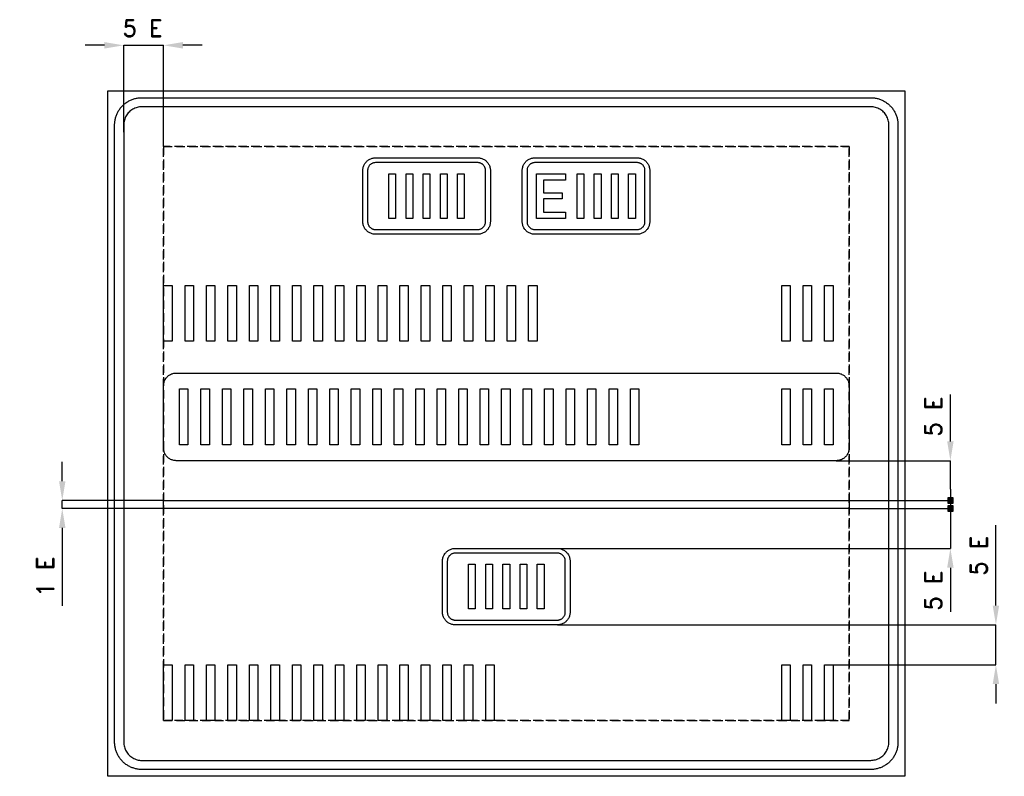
# Model space of a CAD drawing. Header units: millimetres. Extents: x 439 to 4763, y 469 to 3791.
import ezdxf

# ---------------------------------------------------------------- set-up
doc = ezdxf.new("R2010")
doc.units = ezdxf.units.MM
doc.header["$LTSCALE"] = 5
doc.linetypes.add('ČÁRKOVANÁX2', pattern=[1.5, 1, -0.5])
doc.layers.add('Kóty', color=2, linetype='Continuous')
doc.layers.add('Značka', color=7, linetype='Continuous')
doc.styles.get("Standard").update_dxf_attribs({"font": 'romand.shx', "height": 75})
doc.dimstyles.get("Standard").update_dxf_attribs({"dimtxt": 75, "dimasz": 85, "dimexe": 0.18, "dimexo": 0.0625, "dimgap": 37.5, "dimtad": 1, "dimdec": 0, "dimzin": 0, "dimdsep": 46, "dimtxsty": 'Standard', "dimcen": 0.09, "dimadec": 0, "dimazin": 0, "dimtfac": 1, "dimtdec": 0, "dimtofl": 0, "dimtmove": 0, "dimatfit": 3, "dimfxl": 1, "dimtolj": 1, "dimtzin": 0, "dimarcsym": 0})

# ---------------------------------------------------------------- blocks, each defined once
blk = doc.blocks.new('*D0')
at = {"layer": 'Defpoints', "color": 0, "transparency": 16777216}
for p in [(2800, 1133.7), (4726, 1133.7), (4004, 958.7)]:
    blk.add_point(p, dxfattribs=at)
at = {"layer": 'Kóty', "color": 0, "lineweight": -2, "transparency": 16777216}
for p, q in [((4726, 1218.7), (4726, 1571.6)), ((2800.1, 1133.7), (4726.2, 1133.7)), ((4004.1, 958.7), (4726.2, 958.7)), ((4726, 873.7), (4726, 788.7))]:
    blk.add_line(p, q, dxfattribs=at)
at = {"layer": 'Kóty', "color": 0, "transparency": 16777216}
for points in [[(4711.9, 1218.7), (4740.2, 1218.7), (4726, 1133.7)], [(4711.9, 873.7), (4740.2, 873.7), (4726, 958.7)]]:
    blk.add_solid(points, dxfattribs=at)
at = {"layer": 'Kóty', "color": 0, "transparency": 16777216, "insert": (4651, 1437.7), "char_height": 75, "attachment_point": 5, "rotation": 90}
blk.add_mtext('\\A1;5 E', dxfattribs=at)
blk = doc.blocks.new('*D1')
at = {"layer": 'Defpoints', "color": 0, "transparency": 16777216}
for p in [(626, 1644.7), (1071, 1679.7), (1071, 1644.7)]:
    blk.add_point(p, dxfattribs=at)
at = {"layer": 'Kóty', "color": 0, "lineweight": -2, "transparency": 16777216}
for p, q in [((626, 1764.7), (626, 1849.7)), ((1071, 1679.7), (625.8, 1679.7)), ((1071, 1644.7), (625.8, 1644.7)), ((626, 1559.7), (626, 1217.6))]:
    blk.add_line(p, q, dxfattribs=at)
at = {"layer": 'Kóty', "color": 0, "transparency": 16777216}
for points in [[(611.9, 1764.7), (640.2, 1764.7), (626, 1679.7)], [(611.9, 1559.7), (640.2, 1559.7), (626, 1644.7)]]:
    blk.add_solid(points, dxfattribs=at)
at = {"layer": 'Kóty', "color": 0, "transparency": 16777216, "insert": (551, 1346.2), "char_height": 75, "attachment_point": 5, "rotation": 90}
blk.add_mtext('\\A1;1 E', dxfattribs=at)

msp = doc.modelspace()

# ---------------------------------------------------------------- hatches: boundary and pattern name
at = {"layer": 'Kóty'}
h = msp.add_hatch(color=256, dxfattribs=at)
h.dxf.hatch_style = 1
h.paths.add_polyline_path([(4515.1, 1668.8), (4537.6, 1668.8), (4537.6, 1691.3), (4515.1, 1691.3)])
h = msp.add_hatch(color=256, dxfattribs=at)
h.dxf.hatch_style = 1
h.paths.add_polyline_path([(4515.1, 1633.6), (4537.6, 1633.6), (4537.6, 1656.1), (4515.1, 1656.1)])

# ---------------------------------------------------------------- linework, layer by layer
for p, q in [((811, 3678.7), (726, 3678.7)), ((896, 3297.1), (896, 3678.9)), ((1071, 3233.8), (1071, 3678.9)), ((1241, 3678.7), (1156, 3678.7)), ((4526, 1939.7), (4526, 2144.7)), ((4025.1, 1854.7), (4526.2, 1854.7)), ((4526, 1729.7), (4526, 1854.7)), ((4526, 1729.7), (4526.2, 1469.7)), ((4081.1, 1679.7), (4526.2, 1679.7)), ((4081.1, 1644.7), (4526.2, 1644.7)), ((2767.8, 1469.7), (4526.2, 1469.7)), ((4526, 1384.7), (4526, 1190.5))]:
    msp.add_line(p, q, dxfattribs=at)
for points in [[(896, 3678.7), (1071, 3678.7)], [(4515.1, 1691.3), (4537.6, 1668.8)], [(4537.6, 1691.3), (4515.1, 1668.8)], [(626, 1644.7), (626, 1679.7)], [(4515.1, 1656.1), (4537.6, 1633.6)], [(4537.6, 1656.1), (4515.1, 1633.6)], [(4726, 958.7), (4726.2, 1133.7)]]:
    msp.add_lwpolyline(points, dxfattribs=at)
for points in [[(4515.1, 1668.8), (4537.6, 1668.8), (4537.6, 1691.3), (4515.1, 1691.3)], [(4515.1, 1633.6), (4537.6, 1633.6), (4537.6, 1656.1), (4515.1, 1656.1)]]:
    msp.add_lwpolyline(points, close=True, dxfattribs=at)
for points in [[(811, 3692.9), (811, 3664.6), (896, 3678.7)], [(1156, 3692.9), (1156, 3664.6), (1071, 3678.7)], [(4511.9, 1939.7), (4540.2, 1939.7), (4526, 1854.7)], [(4511.9, 1384.7), (4540.2, 1384.7), (4526, 1469.7)]]:
    msp.add_solid(points, dxfattribs=at)
at = {"layer": 'Značka', "color": 3}
for points in [[(826, 468.7), (826, 3478.7), (4326, 3478.7), (4326, 468.7), (826, 468.7)], [(2709, 2918.7), (2709, 3114.7), (2835.5, 3114.7), (2835.5, 3086.5), (2738.8, 3086.5), (2738.8, 3030.6), (2821.2, 3030.6), (2821.2, 3004.3), (2738.8, 3004.3), (2738.8, 2946.6), (2835.3, 2946.6), (2835.3, 2918.7), (2709, 2918.7)], [(2887, 2918.7), (2887, 3114.7), (2916.7, 3114.7), (2916.7, 2918.7), (2887, 2918.7)], [(2962.4, 2918.7), (2962.4, 3114.7), (2992.1, 3114.7), (2992.1, 2918.7), (2962.4, 2918.7)], [(3037.9, 2918.7), (3037.9, 3114.7), (3067.6, 3114.7), (3067.6, 2918.7), (3037.9, 2918.7)], [(3113.3, 2918.7), (3113.3, 3114.7), (3143, 3114.7), (3143, 2918.7), (3113.3, 2918.7)], [(1071, 2379.7), (1071, 2624.7), (1108.2, 2624.7), (1108.2, 2379.7), (1071, 2379.7)], [(1165.3, 2379.7), (1165.3, 2624.7), (1202.5, 2624.7), (1202.5, 2379.7), (1165.3, 2379.7)], [(1259.6, 2379.7), (1259.6, 2624.7), (1296.8, 2624.7), (1296.8, 2379.7), (1259.6, 2379.7)], [(1353.9, 2379.7), (1353.9, 2624.7), (1391, 2624.7), (1391, 2379.7), (1353.9, 2379.7)], [(1448.2, 2379.7), (1448.2, 2624.7), (1485.3, 2624.7), (1485.3, 2379.7), (1448.2, 2379.7)], [(1542.5, 2379.7), (1542.5, 2624.7), (1579.6, 2624.7), (1579.6, 2379.7), (1542.5, 2379.7)], [(1636.8, 2379.7), (1636.8, 2624.7), (1673.9, 2624.7), (1673.9, 2379.7), (1636.8, 2379.7)], [(1731.1, 2379.7), (1731.1, 2624.7), (1768.2, 2624.7), (1768.2, 2379.7), (1731.1, 2379.7)], [(1825.4, 2379.7), (1825.4, 2624.7), (1862.5, 2624.7), (1862.5, 2379.7), (1825.4, 2379.7)], [(1919.7, 2379.7), (1919.7, 2624.7), (1956.8, 2624.7), (1956.8, 2379.7), (1919.7, 2379.7)], [(2014, 2379.7), (2014, 2624.7), (2051.1, 2624.7), (2051.1, 2379.7), (2014, 2379.7)], [(2108.3, 2379.7), (2108.3, 2624.7), (2145.4, 2624.7), (2145.4, 2379.7), (2108.3, 2379.7)], [(2202.6, 2379.7), (2202.6, 2624.7), (2239.7, 2624.7), (2239.7, 2379.7), (2202.6, 2379.7)], [(2296.9, 2379.7), (2296.9, 2624.7), (2334, 2624.7), (2334, 2379.7), (2296.9, 2379.7)], [(2391.2, 2379.7), (2391.2, 2624.7), (2428.3, 2624.7), (2428.3, 2379.7), (2391.2, 2379.7)], [(2485.5, 2379.7), (2485.5, 2624.7), (2522.6, 2624.7), (2522.6, 2379.7), (2485.5, 2379.7)], [(2579.8, 2379.7), (2579.8, 2624.7), (2616.9, 2624.7), (2616.9, 2379.7), (2579.8, 2379.7)], [(2674.1, 2379.7), (2674.1, 2624.7), (2711.2, 2624.7), (2711.2, 2379.7), (2674.1, 2379.7)], [(3785.3, 2379.7), (3785.3, 2624.7), (3822.4, 2624.7), (3822.4, 2379.7), (3785.3, 2379.7)], [(3879.6, 2379.7), (3879.6, 2624.7), (3916.7, 2624.7), (3916.7, 2379.7), (3879.6, 2379.7)], [(3973.9, 2379.7), (3973.9, 2624.7), (4011, 2624.7), (4011, 2379.7), (3973.9, 2379.7)], [(1071, 1644.7), (1071, 1679.7), (4081, 1679.7), (4081, 1644.7), (1071, 1644.7)], [(1071, 713.7), (1071, 958.7), (1108.2, 958.7), (1108.2, 713.7), (1071, 713.7)], [(1165.3, 713.7), (1165.3, 958.7), (1202.5, 958.7), (1202.5, 713.7), (1165.3, 713.7)], [(1259.6, 713.7), (1259.6, 958.7), (1296.8, 958.7), (1296.8, 713.7), (1259.6, 713.7)], [(1353.9, 713.7), (1353.9, 958.7), (1391, 958.7), (1391, 713.7), (1353.9, 713.7)], [(1448.2, 713.7), (1448.2, 958.7), (1485.3, 958.7), (1485.3, 713.7), (1448.2, 713.7)], [(1542.5, 713.7), (1542.5, 958.7), (1579.6, 958.7), (1579.6, 713.7), (1542.5, 713.7)], [(1636.8, 713.7), (1636.8, 958.7), (1673.9, 958.7), (1673.9, 713.7), (1636.8, 713.7)], [(1731.1, 713.7), (1731.1, 958.7), (1768.2, 958.7), (1768.2, 713.7), (1731.1, 713.7)], [(1825.4, 713.7), (1825.4, 958.7), (1862.5, 958.7), (1862.5, 713.7), (1825.4, 713.7)], [(1919.7, 713.7), (1919.7, 958.7), (1956.8, 958.7), (1956.8, 713.7), (1919.7, 713.7)], [(2014, 713.7), (2014, 958.7), (2051.1, 958.7), (2051.1, 713.7), (2014, 713.7)], [(2108.3, 713.7), (2108.3, 958.7), (2145.4, 958.7), (2145.4, 713.7), (2108.3, 713.7)], [(2202.6, 713.7), (2202.6, 958.7), (2239.7, 958.7), (2239.7, 713.7), (2202.6, 713.7)], [(2296.9, 713.7), (2296.9, 958.7), (2334, 958.7), (2334, 713.7), (2296.9, 713.7)], [(2391.2, 713.7), (2391.2, 958.7), (2428.3, 958.7), (2428.3, 713.7), (2391.2, 713.7)], [(2485.5, 713.7), (2485.5, 958.7), (2522.6, 958.7), (2522.6, 713.7), (2485.5, 713.7)], [(3785.3, 713.7), (3785.3, 958.7), (3822.4, 958.7), (3822.4, 713.7), (3785.3, 713.7)], [(3879.6, 713.7), (3879.6, 958.7), (3916.7, 958.7), (3916.7, 713.7), (3879.6, 713.7)], [(3973.9, 713.7), (3973.9, 958.7), (4011, 958.7), (4011, 713.7), (3973.9, 713.7)]]:
    msp.add_lwpolyline(points, dxfattribs=at)
for points in [[(976, 498.7), (975.5, 498.7), (975.1, 498.7, -0.03218), (959.6, 499.8, -0.035443), (944.4, 503, -0.036267), (929.6, 508, -0.03442), (915.7, 515, -0.033721), (902.8, 523.6, -0.034085), (891.2, 533.9, -0.034209), (880.9, 545.5, -0.034229), (872.3, 558.5, -0.034044), (865.3, 572.4, -0.033412), (860.3, 587.1, -0.034127), (857.1, 602.3, -0.036745), (856, 617.8), (856, 618.3), (856, 618.7), (856, 3328.7), (856, 3329.2), (856, 3329.7, -0.032181), (857.1, 3345.2, -0.035446), (860.3, 3360.4, -0.036271), (865.3, 3375.1, -0.034414), (872.3, 3389, -0.033711), (880.9, 3402, -0.034082), (891.2, 3413.6, -0.03421), (902.8, 3423.9, -0.034229), (915.7, 3432.5, -0.034026), (929.6, 3439.5, -0.033416), (944.4, 3444.5, -0.034113), (959.6, 3447.7, -0.036749), (975.1, 3448.7), (975.5, 3448.7), (976, 3448.7), (4176, 3448.7), (4176.5, 3448.7), (4177, 3448.7, -0.03218), (4192.5, 3447.7, -0.035459), (4207.7, 3444.5, -0.036272), (4222.4, 3439.5, -0.034417), (4236.3, 3432.5, -0.03372), (4249.2, 3423.9, -0.034076), (4260.9, 3413.6, -0.034204), (4271.2, 3402, -0.034215), (4279.8, 3389, -0.03402), (4286.7, 3375.1, -0.033415), (4291.8, 3360.4, -0.034111), (4295, 3345.2, -0.036748), (4296, 3329.7), (4296, 3329.2), (4296, 3328.7), (4296, 618.7), (4296, 618.3), (4296, 617.8, -0.032179), (4294.9, 602.3, -0.035457), (4291.8, 587.1, -0.036267), (4286.8, 572.4, -0.034424), (4279.8, 558.5, -0.033731), (4271.2, 545.5, -0.034079), (4260.9, 533.9, -0.034202), (4249.2, 523.6, -0.034215), (4236.3, 515, -0.034038), (4222.4, 508, -0.033411), (4207.7, 503, -0.034125), (4192.4, 499.8, -0.036744), (4177, 498.7, -0.000874), (4176.5, 498.7), (4176, 498.7), (976, 498.7)], [(976, 538.7), (4176, 538.7), (4176.3, 538.7), (4176.6, 538.7, 0.032178), (4187, 539.5, 0.035444), (4197.1, 541.6, 0.036267), (4206.9, 544.9, 0.034422), (4216.2, 549.6, 0.033731), (4224.8, 555.3, 0.034071), (4232.6, 562.2, 0.034205), (4239.4, 569.9, 0.034223), (4245.2, 578.6, 0.034048), (4249.8, 587.8, 0.033416), (4253.2, 597.6, 0.034152), (4255.3, 607.8, 0.036741), (4256, 618.1), (4256, 618.4), (4256, 618.7), (4256, 3328.7), (4256, 3329.1), (4256, 3329.4, 0.032177), (4255.3, 3339.7, 0.035443), (4253.2, 3349.9, 0.036259), (4249.9, 3359.7, 0.034425), (4245.2, 3368.9, 0.033741), (4239.4, 3377.5, 0.034066), (4232.6, 3385.3, 0.034182), (4224.8, 3392.2, 0.034226), (4216.2, 3397.9, 0.034056), (4206.9, 3402.6, 0.033425), (4197.1, 3405.9, 0.034151), (4187, 3408.1, 0.036743), (4176.6, 3408.7), (4176.3, 3408.7), (4176, 3408.7), (976, 3408.7), (975.7, 3408.7), (975.4, 3408.7, 0.032179), (965.1, 3408, 0.035442), (954.9, 3405.9, 0.03626), (945.1, 3402.6, 0.034424), (935.8, 3397.9, 0.033731), (927.2, 3392.2, 0.034079), (919.5, 3385.3, 0.034187), (912.6, 3377.6, 0.034232), (906.8, 3368.9, 0.034052), (902.2, 3359.7, 0.03342), (898.9, 3349.9, 0.034126), (896.7, 3339.7, 0.036746), (896, 3329.4), (896, 3329.1), (896, 3328.7), (896, 618.7), (896, 618.4), (896, 618.1, 0.03218), (896.7, 607.8, 0.035443), (898.9, 597.6, 0.036267), (902.2, 587.8, 0.03442), (906.8, 578.6, 0.033721), (912.6, 569.9, 0.034085), (919.5, 562.2, 0.03421), (927.2, 555.3, 0.034229), (935.8, 549.6, 0.034044), (945.1, 544.9, 0.033411), (954.9, 541.6, 0.034128), (965.1, 539.4, 0.036745), (975.4, 538.7), (975.7, 538.7), (976, 538.7)], [(2702, 2848.7), (2701.8, 2848.7), (2701.6, 2848.7, -0.032185), (2694.3, 2849.3, -0.03545), (2687.2, 2850.7, -0.036245), (2680.4, 2853.1, -0.034416), (2673.9, 2856.3, -0.033669), (2667.9, 2860.3, -0.034077), (2662.4, 2865.1, -0.034213), (2657.6, 2870.6, -0.034209), (2653.6, 2876.6, -0.03404), (2650.3, 2883.1, -0.033402), (2648, 2890, -0.03413), (2646.5, 2897.1, -0.036742), (2646, 2904.3), (2646, 2904.5), (2646, 2904.7), (2646, 3128.7), (2646, 3129), (2646, 3129.2, -0.032173), (2646.5, 3136.4, -0.035413), (2648, 3143.5, -0.03627), (2650.3, 3150.4, -0.034416), (2653.6, 3156.9, -0.033716), (2657.6, 3162.9, -0.034112), (2662.4, 3168.3, -0.034252), (2667.9, 3173.1, -0.034235), (2673.9, 3177.2, -0.034056), (2680.4, 3180.4, -0.033424), (2687.2, 3182.8, -0.034116), (2694.3, 3184.3, -0.036746), (2701.6, 3184.7), (2701.8, 3184.7), (2702, 3184.7), (3150, 3184.7), (3150.2, 3184.7), (3150.5, 3184.7, -0.03219), (3157.7, 3184.2, -0.035446), (3164.8, 3182.8, -0.036239), (3171.7, 3180.4, -0.034385), (3178.1, 3177.2, -0.03366), (3184.2, 3173.1, -0.034111), (3189.6, 3168.3, -0.034263), (3194.4, 3162.9, -0.034208), (3198.4, 3156.9, -0.034026), (3201.7, 3150.4, -0.033418), (3204, 3143.5, -0.034113), (3205.5, 3136.4, -0.036742), (3206, 3129.2), (3206, 3129), (3206, 3128.7), (3206, 2904.7), (3206, 2904.5), (3206, 2904.3, -0.03219), (3205.5, 2897.1, -0.035446), (3204, 2890, -0.036239), (3201.7, 2883.1, -0.034385), (3198.4, 2876.6, -0.03366), (3194.4, 2870.6, -0.034111), (3189.6, 2865.1, -0.034263), (3184.2, 2860.3, -0.034208), (3178.1, 2856.3, -0.034026), (3171.7, 2853.1, -0.033418), (3164.8, 2850.7, -0.034113), (3157.7, 2849.2, -0.036742), (3150.5, 2848.7), (3150.2, 2848.7), (3150, 2848.7), (2702, 2848.7)], [(2702, 2848.7), (2701.8, 2848.7), (2701.6, 2848.7, -0.032185), (2694.3, 2849.3, -0.03545), (2687.2, 2850.7, -0.036245), (2680.4, 2853.1, -0.034416), (2673.9, 2856.3, -0.033669), (2667.9, 2860.3, -0.034077), (2662.4, 2865.1, -0.034213), (2657.6, 2870.6, -0.034209), (2653.6, 2876.6, -0.03404), (2650.3, 2883.1, -0.033402), (2648, 2890, -0.03413), (2646.5, 2897.1, -0.036742), (2646, 2904.3), (2646, 2904.5), (2646, 2904.7), (2646, 3128.7), (2646, 3129), (2646, 3129.2, -0.032173), (2646.5, 3136.4, -0.035413), (2648, 3143.5, -0.03627), (2650.3, 3150.4, -0.034416), (2653.6, 3156.9, -0.033716), (2657.6, 3162.9, -0.034112), (2662.4, 3168.3, -0.034252), (2667.9, 3173.1, -0.034235), (2673.9, 3177.2, -0.034056), (2680.4, 3180.4, -0.033424), (2687.2, 3182.8, -0.034116), (2694.3, 3184.3, -0.036746), (2701.6, 3184.7), (2701.8, 3184.7), (2702, 3184.7), (3150, 3184.7), (3150.2, 3184.7), (3150.5, 3184.7, -0.03219), (3157.7, 3184.2, -0.035446), (3164.8, 3182.8, -0.036239), (3171.7, 3180.4, -0.034385), (3178.1, 3177.2, -0.03366), (3184.2, 3173.1, -0.034111), (3189.6, 3168.3, -0.034263), (3194.4, 3162.9, -0.034208), (3198.4, 3156.9, -0.034026), (3201.7, 3150.4, -0.033418), (3204, 3143.5, -0.034113), (3205.5, 3136.4, -0.036742), (3206, 3129.2), (3206, 3129), (3206, 3128.7), (3206, 2904.7), (3206, 2904.5), (3206, 2904.3, -0.03219), (3205.5, 2897.1, -0.035446), (3204, 2890, -0.036239), (3201.7, 2883.1, -0.034385), (3198.4, 2876.6, -0.03366), (3194.4, 2870.6, -0.034111), (3189.6, 2865.1, -0.034263), (3184.2, 2860.3, -0.034208), (3178.1, 2856.3, -0.034026), (3171.7, 2853.1, -0.033418), (3164.8, 2850.7, -0.034113), (3157.7, 2849.2, -0.036742), (3150.5, 2848.7), (3150.2, 2848.7), (3150, 2848.7), (2702, 2848.7)], [(2702, 2869.7), (3150, 2869.7), (3150.2, 2869.7), (3150.3, 2869.7, 0.032195), (3154.8, 2870.1, 0.035402), (3159.3, 2871, 0.036219), (3163.5, 2872.4, 0.034407), (3167.6, 2874.5, 0.033693), (3171.4, 2877, 0.034084), (3174.8, 2880, 0.03418), (3177.8, 2883.4, 0.034209), (3180.3, 2887.2, 0.034051), (3182.3, 2891.2, 0.033451), (3183.8, 2895.5, 0.034117), (3184.7, 2900, 0.036731), (3185, 2904.5), (3185, 2904.6), (3185, 2904.7), (3185, 3128.7), (3185, 3128.9), (3185, 3129, 0.032195), (3184.7, 3133.5, 0.035402), (3183.8, 3138, 0.036219), (3182.3, 3142.3, 0.034407), (3180.3, 3146.3, 0.033693), (3177.8, 3150.1, 0.034084), (3174.8, 3153.5, 0.03418), (3171.4, 3156.5, 0.034209), (3167.6, 3159, 0.034051), (3163.5, 3161, 0.033451), (3159.3, 3162.5, 0.034117), (3154.8, 3163.4, 0.036731), (3150.3, 3163.7), (3150.2, 3163.7), (3150, 3163.7), (2702, 3163.7), (2701.9, 3163.7), (2701.7, 3163.7, 0.032191), (2697.2, 3163.4, 0.035391), (2692.8, 3162.5, 0.036229), (2688.5, 3161.1, 0.034418), (2684.4, 3159, 0.033679), (2680.7, 3156.5, 0.034065), (2677.3, 3153.5, 0.034201), (2674.3, 3150.1, 0.034208), (2671.7, 3146.3, 0.034003), (2669.7, 3142.3, 0.033426), (2668.3, 3138, 0.034143), (2667.3, 3133.5, 0.036731), (2667, 3129), (2667, 3128.9), (2667, 3128.7), (2667, 2904.7), (2667, 2904.6), (2667, 2904.5, 0.032169), (2667.3, 2900, 0.035455), (2668.3, 2895.5, 0.03627), (2669.7, 2891.2, 0.034431), (2671.7, 2887.2, 0.033715), (2674.3, 2883.4, 0.034084), (2677.3, 2880, 0.03418), (2680.7, 2877, 0.034209), (2684.4, 2874.5, 0.034064), (2688.5, 2872.5, 0.033424), (2692.8, 2871, 0.034122), (2697.2, 2870, 0.036731), (2701.7, 2869.7), (2701.9, 2869.7), (2702, 2869.7)]]:
    msp.add_lwpolyline(points, format="xyb", dxfattribs=at)
at = {"layer": 'Značka', "color": 6, "linetype": 'ČÁRKOVANÁX2', "ltscale": 7.5}
msp.add_lwpolyline([(1071, 713.7), (4081, 713.7), (4081, 3233.7), (1071, 3233.7)], close=True, dxfattribs=at)
msp.add_lwpolyline([(1071, 713.7), (1071, 3233.7), (4081, 3233.7), (4081, 713.7), (1071, 713.7)], dxfattribs=at)
at = {"layer": 'Značka', "color": 1}
for points in [[(2002, 2848.7), (2001.8, 2848.7), (2001.6, 2848.7, -0.032185), (1994.3, 2849.3, -0.03545), (1987.2, 2850.7, -0.036245), (1980.4, 2853.1, -0.034416), (1973.9, 2856.3, -0.033669), (1967.9, 2860.3, -0.034077), (1962.4, 2865.1, -0.034213), (1957.6, 2870.6, -0.034209), (1953.6, 2876.6, -0.03404), (1950.3, 2883.1, -0.033402), (1948, 2890, -0.03413), (1946.5, 2897.1, -0.036742), (1946, 2904.3), (1946, 2904.5), (1946, 2904.7), (1946, 3128.7), (1946, 3129), (1946, 3129.2, -0.032173), (1946.5, 3136.4, -0.035413), (1948, 3143.5, -0.03627), (1950.3, 3150.4, -0.034416), (1953.6, 3156.9, -0.033716), (1957.6, 3162.9, -0.034112), (1962.4, 3168.3, -0.034252), (1967.9, 3173.1, -0.034235), (1973.9, 3177.2, -0.034056), (1980.4, 3180.4, -0.033424), (1987.2, 3182.8, -0.034116), (1994.3, 3184.3, -0.036746), (2001.6, 3184.7), (2001.8, 3184.7), (2002, 3184.7), (2450, 3184.7), (2450.2, 3184.7), (2450.5, 3184.7, -0.032185), (2457.7, 3184.2, -0.03545), (2464.8, 3182.8, -0.036245), (2471.7, 3180.4, -0.034416), (2478.1, 3177.2, -0.033669), (2484.2, 3173.1, -0.034077), (2489.6, 3168.3, -0.034213), (2494.4, 3162.9, -0.034209), (2498.4, 3156.9, -0.03404), (2501.7, 3150.4, -0.033402), (2504, 3143.5, -0.03413), (2505.5, 3136.4, -0.036742), (2506, 3129.2), (2506, 3129), (2506, 3128.7), (2506, 2904.7), (2506, 2904.5), (2506, 2904.3, -0.032173), (2505.5, 2897.1, -0.035413), (2504, 2890, -0.03627), (2501.7, 2883.1, -0.034416), (2498.4, 2876.6, -0.033716), (2494.4, 2870.6, -0.034112), (2489.6, 2865.1, -0.034252), (2484.2, 2860.3, -0.034235), (2478.1, 2856.3, -0.034056), (2471.7, 2853.1, -0.033424), (2464.8, 2850.7, -0.034116), (2457.7, 2849.2, -0.036746), (2450.5, 2848.7), (2450.2, 2848.7), (2450, 2848.7), (2002, 2848.7)], [(2002, 2848.7), (2001.8, 2848.7), (2001.6, 2848.7, -0.032185), (1994.3, 2849.3, -0.03545), (1987.2, 2850.7, -0.036245), (1980.4, 2853.1, -0.034416), (1973.9, 2856.3, -0.033669), (1967.9, 2860.3, -0.034077), (1962.4, 2865.1, -0.034213), (1957.6, 2870.6, -0.034209), (1953.6, 2876.6, -0.03404), (1950.3, 2883.1, -0.033402), (1948, 2890, -0.03413), (1946.5, 2897.1, -0.036742), (1946, 2904.3), (1946, 2904.5), (1946, 2904.7), (1946, 3128.7), (1946, 3129), (1946, 3129.2, -0.032173), (1946.5, 3136.4, -0.035413), (1948, 3143.5, -0.03627), (1950.3, 3150.4, -0.034416), (1953.6, 3156.9, -0.033716), (1957.6, 3162.9, -0.034112), (1962.4, 3168.3, -0.034252), (1967.9, 3173.1, -0.034235), (1973.9, 3177.2, -0.034056), (1980.4, 3180.4, -0.033424), (1987.2, 3182.8, -0.034116), (1994.3, 3184.3, -0.036746), (2001.6, 3184.7), (2001.8, 3184.7), (2002, 3184.7), (2450, 3184.7), (2450.2, 3184.7), (2450.5, 3184.7, -0.032185), (2457.7, 3184.2, -0.03545), (2464.8, 3182.8, -0.036245), (2471.7, 3180.4, -0.034416), (2478.1, 3177.2, -0.033669), (2484.2, 3173.1, -0.034077), (2489.6, 3168.3, -0.034213), (2494.4, 3162.9, -0.034209), (2498.4, 3156.9, -0.03404), (2501.7, 3150.4, -0.033402), (2504, 3143.5, -0.03413), (2505.5, 3136.4, -0.036742), (2506, 3129.2), (2506, 3129), (2506, 3128.7), (2506, 2904.7), (2506, 2904.5), (2506, 2904.3, -0.032173), (2505.5, 2897.1, -0.035413), (2504, 2890, -0.03627), (2501.7, 2883.1, -0.034416), (2498.4, 2876.6, -0.033716), (2494.4, 2870.6, -0.034112), (2489.6, 2865.1, -0.034252), (2484.2, 2860.3, -0.034235), (2478.1, 2856.3, -0.034056), (2471.7, 2853.1, -0.033424), (2464.8, 2850.7, -0.034116), (2457.7, 2849.2, -0.036746), (2450.5, 2848.7), (2450.2, 2848.7), (2450, 2848.7), (2002, 2848.7)], [(2002, 2869.7), (2450, 2869.7), (2450.2, 2869.7), (2450.3, 2869.7, 0.032191), (2454.8, 2870.1, 0.035391), (2459.3, 2871, 0.036229), (2463.5, 2872.4, 0.034418), (2467.6, 2874.5, 0.033679), (2471.4, 2877, 0.034065), (2474.8, 2880, 0.034201), (2477.8, 2883.4, 0.034208), (2480.3, 2887.2, 0.034003), (2482.3, 2891.2, 0.033426), (2483.8, 2895.5, 0.034143), (2484.7, 2900, 0.036731), (2485, 2904.5), (2485, 2904.6), (2485, 2904.7), (2485, 3128.7), (2485, 3128.9), (2485, 3129, 0.032169), (2484.7, 3133.5, 0.035455), (2483.8, 3138, 0.03627), (2482.3, 3142.3, 0.034431), (2480.3, 3146.3, 0.033715), (2477.8, 3150.1, 0.034084), (2474.8, 3153.5, 0.03418), (2471.4, 3156.5, 0.034209), (2467.6, 3159, 0.034064), (2463.5, 3161, 0.033424), (2459.3, 3162.5, 0.034122), (2454.8, 3163.4, 0.036731), (2450.3, 3163.7), (2450.2, 3163.7), (2450, 3163.7), (2002, 3163.7), (2001.9, 3163.7), (2001.7, 3163.7), (1997.2, 3163.4, 0.035391), (1992.8, 3162.5, 0.036229), (1988.5, 3161.1, 0.034418), (1984.4, 3159, 0.033679), (1980.7, 3156.5, 0.034065), (1977.3, 3153.5, 0.034201), (1974.3, 3150.1, 0.034208), (1971.7, 3146.3, 0.034003), (1969.7, 3142.3, 0.033426), (1968.3, 3138, 0.034143), (1967.3, 3133.5, 0.036731), (1967, 3129), (1967, 3128.9), (1967, 3128.7), (1967, 2904.7), (1967, 2904.6), (1967, 2904.5, 0.032169), (1967.3, 2900, 0.035455), (1968.3, 2895.5, 0.03627), (1969.7, 2891.2, 0.034431), (1971.7, 2887.2, 0.033715), (1974.3, 2883.4, 0.034084), (1977.3, 2880, 0.03418), (1980.7, 2877, 0.034209), (1984.4, 2874.5, 0.034064), (1988.5, 2872.5, 0.033424), (1992.8, 2871, 0.034122), (1997.2, 2870, 0.036731), (2001.7, 2869.7), (2001.9, 2869.7), (2002, 2869.7)], [(2352, 1133.7), (2351.8, 1133.7), (2351.6, 1133.7, -0.032177), (2344.3, 1134.3, -0.03545), (2337.2, 1135.7, -0.03626), (2330.4, 1138.1, -0.034423), (2323.9, 1141.3, -0.033725), (2317.9, 1145.3, -0.034084), (2312.4, 1150.1, -0.034196), (2307.6, 1155.6, -0.034232), (2303.6, 1161.6, -0.034059), (2300.3, 1168.1, -0.033405), (2298, 1175, -0.034129), (2296.5, 1182.1, -0.036744), (2296, 1189.3), (2296, 1189.5), (2296, 1189.7), (2296, 1413.7), (2296, 1414), (2296, 1414.2, -0.032169), (2296.5, 1421.4, -0.035416), (2298, 1428.5, -0.036271), (2300.3, 1435.4, -0.034431), (2303.6, 1441.9, -0.03372), (2307.6, 1447.9, -0.034095), (2312.4, 1453.3, -0.034214), (2317.9, 1458.1, -0.034243), (2323.9, 1462.2, -0.034056), (2330.4, 1465.4, -0.033416), (2337.2, 1467.8, -0.034124), (2344.3, 1469.3, -0.036746), (2351.6, 1469.7), (2351.8, 1469.7), (2352, 1469.7), (2800, 1469.7), (2800.2, 1469.7), (2800.5, 1469.7, -0.032177), (2807.7, 1469.2, -0.03545), (2814.8, 1467.8, -0.03626), (2821.7, 1465.4, -0.034423), (2828.1, 1462.2, -0.033725), (2834.2, 1458.1, -0.034084), (2839.6, 1453.3, -0.034196), (2844.4, 1447.9, -0.034232), (2848.4, 1441.9, -0.034059), (2851.7, 1435.4, -0.033405), (2854, 1428.5, -0.034129), (2855.5, 1421.4, -0.036744), (2856, 1414.2), (2856, 1414), (2856, 1413.7), (2856, 1189.7), (2856, 1189.5), (2856, 1189.3, -0.032169), (2855.5, 1182.1, -0.035416), (2854, 1175, -0.036271), (2851.7, 1168.1, -0.034431), (2848.4, 1161.6, -0.03372), (2844.4, 1155.6, -0.034095), (2839.6, 1150.1, -0.034214), (2834.2, 1145.3, -0.034243), (2828.1, 1141.3, -0.034056), (2821.7, 1138.1, -0.033416), (2814.8, 1135.7, -0.034124), (2807.7, 1134.2, -0.036746), (2800.5, 1133.7), (2800.2, 1133.7), (2800, 1133.7), (2352, 1133.7)], [(2352, 1133.7), (2351.8, 1133.7), (2351.6, 1133.7, -0.032177), (2344.3, 1134.3, -0.03545), (2337.2, 1135.7, -0.03626), (2330.4, 1138.1, -0.034423), (2323.9, 1141.3, -0.033725), (2317.9, 1145.3, -0.034084), (2312.4, 1150.1, -0.034196), (2307.6, 1155.6, -0.034232), (2303.6, 1161.6, -0.034059), (2300.3, 1168.1, -0.033405), (2298, 1175, -0.034129), (2296.5, 1182.1, -0.036744), (2296, 1189.3), (2296, 1189.5), (2296, 1189.7), (2296, 1413.7), (2296, 1414), (2296, 1414.2, -0.032169), (2296.5, 1421.4, -0.035416), (2298, 1428.5, -0.036271), (2300.3, 1435.4, -0.034431), (2303.6, 1441.9, -0.03372), (2307.6, 1447.9, -0.034095), (2312.4, 1453.3, -0.034214), (2317.9, 1458.1, -0.034243), (2323.9, 1462.2, -0.034056), (2330.4, 1465.4, -0.033416), (2337.2, 1467.8, -0.034124), (2344.3, 1469.3, -0.036746), (2351.6, 1469.7), (2351.8, 1469.7), (2352, 1469.7), (2800, 1469.7), (2800.2, 1469.7), (2800.5, 1469.7, -0.032177), (2807.7, 1469.2, -0.03545), (2814.8, 1467.8, -0.03626), (2821.7, 1465.4, -0.034423), (2828.1, 1462.2, -0.033725), (2834.2, 1458.1, -0.034084), (2839.6, 1453.3, -0.034196), (2844.4, 1447.9, -0.034232), (2848.4, 1441.9, -0.034059), (2851.7, 1435.4, -0.033405), (2854, 1428.5, -0.034129), (2855.5, 1421.4, -0.036744), (2856, 1414.2), (2856, 1414), (2856, 1413.7), (2856, 1189.7), (2856, 1189.5), (2856, 1189.3, -0.032169), (2855.5, 1182.1, -0.035416), (2854, 1175, -0.036271), (2851.7, 1168.1, -0.034431), (2848.4, 1161.6, -0.03372), (2844.4, 1155.6, -0.034095), (2839.6, 1150.1, -0.034214), (2834.2, 1145.3, -0.034243), (2828.1, 1141.3, -0.034056), (2821.7, 1138.1, -0.033416), (2814.8, 1135.7, -0.034124), (2807.7, 1134.2, -0.036746), (2800.5, 1133.7), (2800.2, 1133.7), (2800, 1133.7), (2352, 1133.7)], [(2352, 1154.7), (2800, 1154.7), (2800.2, 1154.7), (2800.3, 1154.7, 0.032192), (2804.8, 1155.1, 0.035444), (2809.3, 1156, 0.036254), (2813.5, 1157.4, 0.03443), (2817.6, 1159.5, 0.033712), (2821.4, 1162, 0.034075), (2824.8, 1165, 0.034219), (2827.8, 1168.4, 0.034238), (2830.3, 1172.2, 0.034016), (2832.3, 1176.2, 0.033417), (2833.8, 1180.5, 0.034151), (2834.7, 1185, 0.036731), (2835, 1189.5), (2835, 1189.6), (2835, 1189.7), (2835, 1413.7), (2835, 1413.9), (2835, 1414, 0.032167), (2834.7, 1418.5, 0.035453), (2833.8, 1423, 0.036279), (2832.3, 1427.3, 0.034431), (2830.3, 1431.3, 0.033715), (2827.8, 1435.1, 0.034084), (2824.8, 1438.5, 0.034211), (2821.4, 1441.5, 0.034219), (2817.6, 1444, 0.03404), (2813.5, 1446, 0.033412), (2809.3, 1447.5, 0.034122), (2804.8, 1448.4, 0.036757), (2800.3, 1448.7), (2800.2, 1448.7), (2800, 1448.7), (2352, 1448.7), (2351.9, 1448.7), (2351.7, 1448.7, 0.032192), (2347.2, 1448.4, 0.035444), (2342.8, 1447.5, 0.036254), (2338.5, 1446, 0.03443), (2334.4, 1444, 0.033712), (2330.7, 1441.5, 0.034075), (2327.3, 1438.5, 0.034219), (2324.3, 1435.1, 0.034238), (2321.7, 1431.3, 0.034016), (2319.7, 1427.3, 0.033417), (2318.3, 1423, 0.034151), (2317.3, 1418.5, 0.036731), (2317, 1414), (2317, 1413.9), (2317, 1413.7), (2317, 1189.7), (2317, 1189.6), (2317, 1189.5, 0.032167), (2317.3, 1184.9, 0.035453), (2318.3, 1180.5, 0.036279), (2319.7, 1176.2, 0.034431), (2321.7, 1172.2, 0.033715), (2324.3, 1168.4, 0.034084), (2327.3, 1165, 0.034211), (2330.7, 1162, 0.034219), (2334.4, 1159.5, 0.03404), (2338.5, 1157.4, 0.033412), (2342.8, 1156, 0.034122), (2347.2, 1155, 0.036757), (2351.7, 1154.7), (2351.9, 1154.7), (2352, 1154.7)]]:
    msp.add_lwpolyline(points, format="xyb", dxfattribs=at)
for points in [[(2060.3, 2918.7), (2060.3, 3114.7), (2090, 3114.7), (2090, 2918.7), (2060.3, 2918.7)], [(2135.7, 2918.7), (2135.7, 3114.7), (2165.4, 3114.7), (2165.4, 2918.7), (2135.7, 2918.7)], [(2211.2, 2918.7), (2211.2, 3114.7), (2240.9, 3114.7), (2240.9, 2918.7), (2211.2, 2918.7)], [(2286.6, 2918.7), (2286.6, 3114.7), (2316.3, 3114.7), (2316.3, 2918.7), (2286.6, 2918.7)], [(2362, 2918.7), (2362, 3114.7), (2391.7, 3114.7), (2391.7, 2918.7), (2362, 2918.7)], [(2410.3, 1203.7), (2410.3, 1399.7), (2440, 1399.7), (2440, 1203.7), (2410.3, 1203.7)], [(2485.7, 1203.7), (2485.7, 1399.7), (2515.4, 1399.7), (2515.4, 1203.7), (2485.7, 1203.7)], [(2561.2, 1203.7), (2561.2, 1399.7), (2590.9, 1399.7), (2590.9, 1203.7), (2561.2, 1203.7)], [(2636.6, 1203.7), (2636.6, 1399.7), (2666.3, 1399.7), (2666.3, 1203.7), (2636.6, 1203.7)], [(2712, 1203.7), (2712, 1399.7), (2741.7, 1399.7), (2741.7, 1203.7), (2712, 1203.7)]]:
    msp.add_lwpolyline(points, dxfattribs=at)
at = {"layer": 'Značka', "color": 251}
msp.add_lwpolyline([(1127, 1854.7), (1126.8, 1854.7), (1126.6, 1854.7, -0.032169), (1119.3, 1855.3, -0.035416), (1112.2, 1856.7, -0.036276), (1105.4, 1859.1, -0.034438), (1098.9, 1862.3, -0.033727), (1092.9, 1866.3, -0.034086), (1087.4, 1871.1, -0.034208), (1082.6, 1876.6, -0.034232), (1078.6, 1882.6, -0.034057), (1075.4, 1889.1, -0.033416), (1073, 1896, -0.034126), (1071.5, 1903.1, -0.036744), (1071, 1910.3), (1071, 1910.5), (1071, 1910.7), (1071, 2183.7), (1071, 2184), (1071, 2184.2, -0.032177), (1071.5, 2191.4, -0.035445), (1073, 2198.5, -0.03627), (1075.3, 2205.4, -0.034431), (1078.6, 2211.9, -0.033721), (1082.6, 2217.9, -0.034071), (1087.4, 2223.3, -0.034199), (1092.9, 2228.1, -0.034234), (1098.9, 2232.2, -0.034059), (1105.4, 2235.4, -0.033405), (1112.2, 2237.8, -0.034133), (1119.4, 2239.3, -0.036744), (1126.6, 2239.7), (1126.8, 2239.7), (1127, 2239.7), (4025, 2239.7), (4025.2, 2239.7), (4025.5, 2239.7, -0.032173), (4032.7, 2239.2, -0.035413), (4039.8, 2237.8, -0.03627), (4046.7, 2235.4, -0.034416), (4053.1, 2232.2, -0.033716), (4059.2, 2228.1, -0.034112), (4064.6, 2223.3, -0.034252), (4069.4, 2217.9, -0.034235), (4073.4, 2211.9, -0.034056), (4076.7, 2205.4, -0.033424), (4079, 2198.5, -0.034116), (4080.5, 2191.4, -0.036746), (4081, 2184.2), (4081, 2184), (4081, 2183.7), (4081, 1910.7), (4081, 1910.5), (4081, 1910.3, -0.032185), (4080.5, 1903.1, -0.03545), (4079, 1896, -0.036245), (4076.7, 1889.1, -0.034416), (4073.4, 1882.6, -0.033669), (4069.4, 1876.6, -0.034077), (4064.6, 1871.1, -0.034213), (4059.2, 1866.3, -0.034209), (4053.1, 1862.3, -0.03404), (4046.7, 1859.1, -0.033402), (4039.8, 1856.7, -0.03413), (4032.7, 1855.2, -0.036742), (4025.5, 1854.7), (4025.2, 1854.7), (4025, 1854.7), (1127, 1854.7)], format="xyb", dxfattribs=at)
for points in [[(1141, 1924.7), (1141, 2169.7), (1178.2, 2169.7), (1178.2, 1924.7), (1141, 1924.7)], [(1235.3, 1924.7), (1235.3, 2169.7), (1272.5, 2169.7), (1272.5, 1924.7), (1235.3, 1924.7)], [(1329.6, 1924.7), (1329.6, 2169.7), (1366.8, 2169.7), (1366.8, 1924.7), (1329.6, 1924.7)], [(1423.9, 1924.7), (1423.9, 2169.7), (1461, 2169.7), (1461, 1924.7), (1423.9, 1924.7)], [(1518.2, 1924.7), (1518.2, 2169.7), (1555.3, 2169.7), (1555.3, 1924.7), (1518.2, 1924.7)], [(1612.5, 1924.7), (1612.5, 2169.7), (1649.6, 2169.7), (1649.6, 1924.7), (1612.5, 1924.7)], [(1706.8, 1924.7), (1706.8, 2169.7), (1743.9, 2169.7), (1743.9, 1924.7), (1706.8, 1924.7)], [(1801.1, 1924.7), (1801.1, 2169.7), (1838.2, 2169.7), (1838.2, 1924.7), (1801.1, 1924.7)], [(1895.4, 1924.7), (1895.4, 2169.7), (1932.5, 2169.7), (1932.5, 1924.7), (1895.4, 1924.7)], [(1989.7, 1924.7), (1989.7, 2169.7), (2026.8, 2169.7), (2026.8, 1924.7), (1989.7, 1924.7)], [(2084, 1924.7), (2084, 2169.7), (2121.1, 2169.7), (2121.1, 1924.7), (2084, 1924.7)], [(2178.3, 1924.7), (2178.3, 2169.7), (2215.4, 2169.7), (2215.4, 1924.7), (2178.3, 1924.7)], [(2272.6, 1924.7), (2272.6, 2169.7), (2309.7, 2169.7), (2309.7, 1924.7), (2272.6, 1924.7)], [(2366.9, 1924.7), (2366.9, 2169.7), (2404, 2169.7), (2404, 1924.7), (2366.9, 1924.7)], [(2461.2, 1924.7), (2461.2, 2169.7), (2498.3, 2169.7), (2498.3, 1924.7), (2461.2, 1924.7)], [(2555.5, 1924.7), (2555.5, 2169.7), (2592.6, 2169.7), (2592.6, 1924.7), (2555.5, 1924.7)], [(2649.8, 1924.7), (2649.8, 2169.7), (2686.9, 2169.7), (2686.9, 1924.7), (2649.8, 1924.7)], [(2744.1, 1924.7), (2744.1, 2169.7), (2781.2, 2169.7), (2781.2, 1924.7), (2744.1, 1924.7)], [(2838.4, 1924.7), (2838.4, 2169.7), (2875.5, 2169.7), (2875.5, 1924.7), (2838.4, 1924.7)], [(2932.7, 1924.7), (2932.7, 2169.7), (2969.8, 2169.7), (2969.8, 1924.7), (2932.7, 1924.7)], [(3027, 1924.7), (3027, 2169.7), (3064.1, 2169.7), (3064.1, 1924.7), (3027, 1924.7)], [(3121.3, 1924.7), (3121.3, 2169.7), (3158.4, 2169.7), (3158.4, 1924.7), (3121.3, 1924.7)], [(3785.3, 1924.7), (3785.3, 2169.7), (3822.4, 2169.7), (3822.4, 1924.7), (3785.3, 1924.7)], [(3879.6, 1924.7), (3879.6, 2169.7), (3916.7, 2169.7), (3916.7, 1924.7), (3879.6, 1924.7)], [(3973.9, 1924.7), (3973.9, 2169.7), (4011, 2169.7), (4011, 1924.7), (3973.9, 1924.7)]]:
    msp.add_lwpolyline(points, dxfattribs=at)

# ---------------------------------------------------------------- texts
at = {"layer": 'Kóty', "insert": (978.8, 3753.7), "char_height": 75, "attachment_point": 5}
msp.add_mtext('\\A1;5 E', dxfattribs=at)
at = {"layer": 'Kóty', "char_height": 75, "attachment_point": 5, "rotation": 90}
for insert in [(4451, 2048.6), (4451, 1284.3)]:
    msp.add_mtext('\\A1;5 E', dxfattribs=dict(at, insert=insert))

# ---------------------------------------------------------------- dimensions: what is measured, and where the dimension line sits
at = {"layer": 'Kóty'}
for base, p1, p2, text, picture, middle in [((626, 1644.7), (1071, 1679.7), (1071, 1644.7), '1 E', '*D1', (551, 1346.2)), ((4726, 1133.7), (4004, 958.7), (2800, 1133.7), '5 E', '*D0', (4651, 1437.7))]:
    dim = msp.add_linear_dim(base=base, p1=p1, p2=p2, angle=90, text=text, dimstyle='Standard', dxfattribs=at)
    dim.commit()
    dim.dimension.update_dxf_attribs({"geometry": picture, "text_midpoint": middle})

doc.saveas('drawing.dxf')
